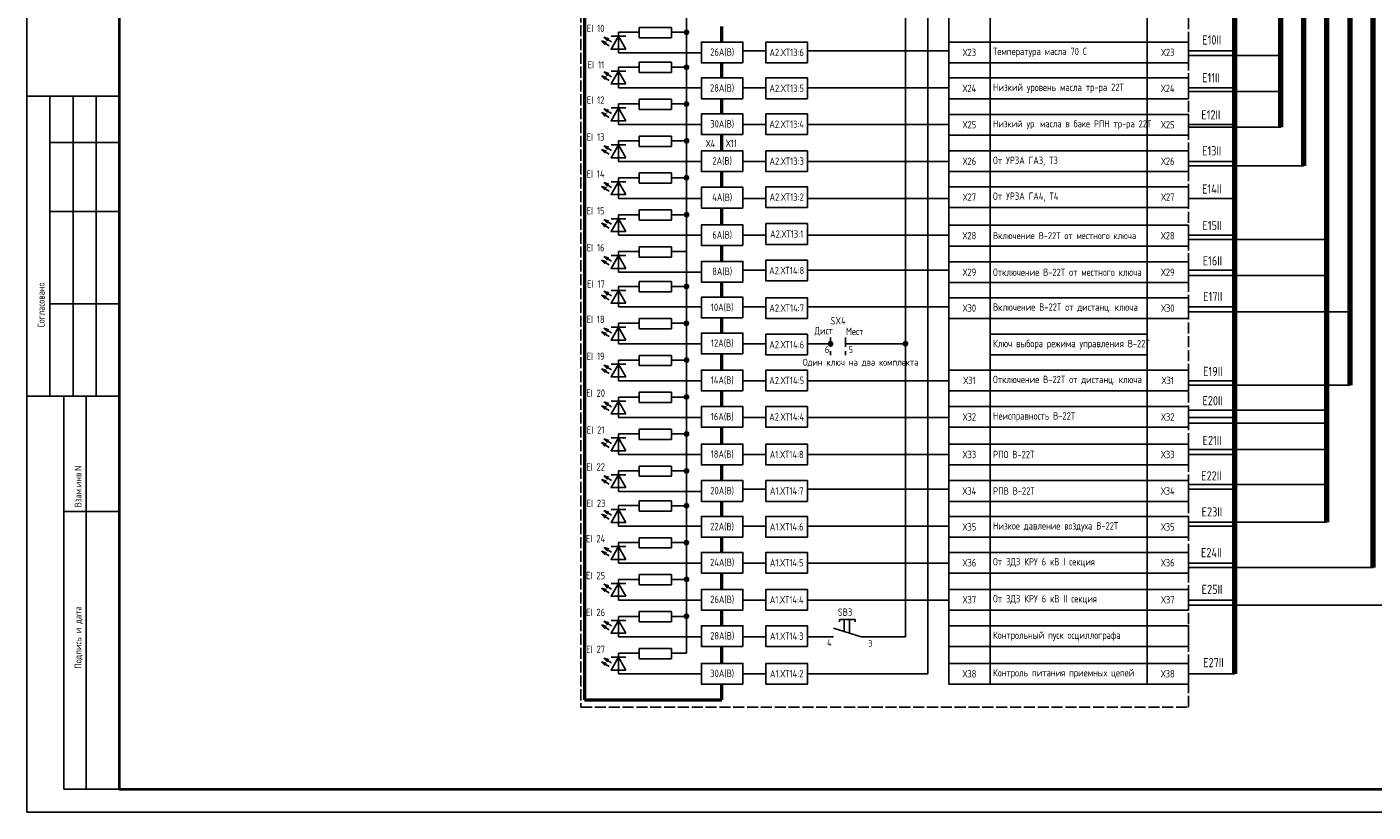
# Model space of a CAD drawing. Header units: millimetres. Extents: x 616 to 6196, y 2487 to 5711.
# Tile 24 of 46: x 2796 to 3087, y 5117 to 5287. Entities that reach past the tile are written whole.
import ezdxf

# ---------------------------------------------------------------- set-up
doc = ezdxf.new("R2010")
doc.units = ezdxf.units.MM
doc.linetypes.add('ACAD_ISO02W100', pattern=[15, 12, -3])
doc.linetypes.add('JIS_02_2.0', pattern=[3, 2, -1])
doc.styles.add('SIMPLEX', font='GOST.ttf', dxfattribs={"height": 5})

msp = doc.modelspace()

# ---------------------------------------------------------------- linework, layer by layer
at = {"lineweight": -2}
for p, q in [((2795.65, 5711.04), (2795.65, 5117.04)), ((2795.65, 5117.04), (3636.65, 5117.04))]:
    msp.add_line(p, q, dxfattribs=at)
at = {"lineweight": 40}
for p, q in [((2815.65, 5706.04), (2815.65, 5122.04)), ((2815.65, 5122.04), (3631.65, 5122.04))]:
    msp.add_line(p, q, dxfattribs=at)
at = {"color": 3, "lineweight": 80}
msp.add_line((3057.47, 5147.02), (3057.47, 5678.26), dxfattribs=at)
at = {"lineweight": 80}
for p, q in [((3067.47, 5265.53), (3067.47, 5625.02)), ((3072.47, 5257.15), (3072.47, 5479.29)), ((3077.47, 5179.88), (3077.47, 5394.96)), ((3082.47, 5209.61), (3082.47, 5360.23)), ((3087.47, 5170.09), (3087.47, 5330.29))]:
    msp.add_line(p, q, dxfattribs=at)
for p, q in [((2986.12, 5155.02), (2986.12, 5401.71)), ((2938.63, 5326.11), (2938.63, 5286.11)), ((2990.93, 5325.88), (2990.93, 5147.02)), ((2995.47, 5149.28), (2995.47, 5319.25)), ((3004.47, 5149.28), (3004.47, 5319.25)), ((3038.47, 5319.26), (3038.47, 5149.28)), ((2925.49, 5285.24), (2922.29, 5285.24)), ((2923.89, 5281.64), (2923.89, 5286.11)), ((2923.89, 5286.11), (2928.4, 5286.11)), ((2928.4, 5284.92), (2928.4, 5287.16)), ((2935.4, 5287.15), (2928.4, 5287.15)), ((2935.4, 5284.92), (2928.4, 5284.92)), ((2935.4, 5284.92), (2935.4, 5287.15)), ((2935.4, 5286.11), (2938.63, 5286.11)), ((2938.63, 5286.11), (2938.63, 5238.57)), ((2950.87, 5282.1), (2955.85, 5282.1)), ((2964.85, 5282.1), (2995.47, 5282.1)), ((2923.89, 5281.64), (2941.87, 5281.64)), ((2928.4, 5277.38), (2928.4, 5279.61)), ((2935.4, 5279.61), (2928.4, 5279.61)), ((2935.4, 5277.38), (2935.4, 5279.61)), ((3047.47, 5281.11), (3067.47, 5281.11)), ((2925.49, 5277.7), (2922.29, 5277.7)), ((2923.89, 5274.1), (2923.89, 5278.57)), ((2923.89, 5278.57), (2928.4, 5278.57)), ((2935.4, 5277.38), (2928.4, 5277.38)), ((2935.39, 5278.54), (2938.62, 5278.54)), ((2923.89, 5274.1), (2941.87, 5274.1)), ((2950.87, 5274.1), (2955.85, 5274.1)), ((2964.85, 5274.1), (2995.47, 5274.1)), ((3047.47, 5273.29), (3067.47, 5273.29)), ((2815.65, 5272.23), (2795.65, 5272.23)), ((2800.65, 5207.23), (2800.65, 5272.23)), ((2805.65, 5207.23), (2805.65, 5272.23)), ((2810.65, 5207.23), (2810.65, 5272.23)), ((2923.89, 5266.1), (2923.89, 5270.57)), ((2923.89, 5270.57), (2928.4, 5270.57)), ((2928.4, 5269.38), (2928.4, 5271.61)), ((2935.4, 5271.61), (2928.4, 5271.61)), ((2935.4, 5269.38), (2935.4, 5271.61)), ((2935.4, 5270.57), (2938.63, 5270.57)), ((2925.49, 5269.7), (2922.29, 5269.7)), ((2935.4, 5269.38), (2928.4, 5269.38)), ((2923.89, 5266.1), (2941.87, 5266.1)), ((2950.87, 5266.1), (2955.85, 5266.1)), ((2964.85, 5266.1), (2995.47, 5266.1)), ((3047.47, 5265.53), (3067.47, 5265.53)), ((2800.65, 5262.23), (2815.65, 5262.23)), ((2925.49, 5261.7), (2922.29, 5261.7)), ((2923.89, 5258.1), (2923.89, 5262.57)), ((2923.89, 5262.57), (2928.4, 5262.57)), ((2928.4, 5261.38), (2928.4, 5263.61)), ((2935.4, 5263.61), (2928.4, 5263.61)), ((2935.4, 5261.38), (2935.4, 5263.61)), ((2935.4, 5262.57), (2938.63, 5262.57)), ((2935.4, 5261.38), (2928.4, 5261.38)), ((2923.89, 5258.1), (2941.87, 5258.1)), ((2950.87, 5258.1), (2955.85, 5258.1)), ((2964.85, 5258.1), (2995.47, 5258.1)), ((3047.47, 5257.15), (3072.47, 5257.15)), ((2925.48, 5253.7), (2922.28, 5253.7)), ((2923.88, 5250.1), (2923.88, 5254.57)), ((2923.88, 5254.57), (2928.4, 5254.57)), ((2928.4, 5253.38), (2928.4, 5255.61)), ((2935.4, 5255.61), (2928.4, 5255.61)), ((2935.4, 5253.38), (2928.4, 5253.38)), ((2935.4, 5253.38), (2935.4, 5255.61)), ((2935.4, 5254.57), (2938.63, 5254.57)), ((2923.88, 5250.1), (2941.87, 5250.1)), ((2950.87, 5250.1), (2955.85, 5250.1)), ((2964.85, 5250.1), (2995.47, 5250.1)), ((2800.65, 5247.23), (2815.65, 5247.23)), ((2928.4, 5245.38), (2928.4, 5247.61)), ((2935.4, 5247.61), (2928.4, 5247.61)), ((2935.4, 5245.38), (2935.4, 5247.61)), ((2925.48, 5245.7), (2922.28, 5245.7)), ((2923.88, 5242.1), (2923.88, 5246.57)), ((2923.88, 5246.57), (2928.4, 5246.57)), ((2935.4, 5245.38), (2928.4, 5245.38)), ((2935.4, 5246.57), (2938.63, 5246.57)), ((2923.88, 5242.1), (2941.87, 5242.1)), ((2950.87, 5242.1), (2955.85, 5242.1)), ((2964.85, 5242.1), (2995.47, 5242.1)), ((3047.47, 5241.17), (3077.47, 5241.17)), ((2923.89, 5234.1), (2923.89, 5238.57)), ((2923.89, 5238.57), (2928.4, 5238.57)), ((2928.4, 5237.38), (2928.4, 5239.61)), ((2935.4, 5239.61), (2928.4, 5239.61)), ((2935.4, 5237.38), (2935.4, 5239.61)), ((2935.4, 5238.57), (2938.63, 5238.57)), ((2938.63, 5238.57), (2938.63, 5191.03)), ((2925.49, 5237.7), (2922.29, 5237.7)), ((2935.4, 5237.38), (2928.4, 5237.38)), ((2923.89, 5234.1), (2941.87, 5234.1)), ((2950.87, 5234.56), (2955.85, 5234.56)), ((2964.85, 5234.56), (2995.47, 5234.56)), ((3047.47, 5233.36), (3077.47, 5233.36)), ((2925.49, 5230.15), (2922.29, 5230.15)), ((2923.89, 5226.56), (2923.89, 5231.03)), ((2923.89, 5231.03), (2928.4, 5231.03)), ((2928.4, 5229.84), (2928.4, 5232.07)), ((2935.4, 5232.07), (2928.4, 5232.07)), ((2935.4, 5229.84), (2928.4, 5229.84)), ((2935.4, 5229.84), (2935.4, 5232.07)), ((2935.4, 5231.03), (2938.63, 5231.03)), ((2800.65, 5227.23), (2815.65, 5227.23)), ((2923.89, 5226.56), (2941.87, 5226.56)), ((2950.87, 5226.56), (2955.85, 5226.56)), ((2964.85, 5226.56), (2995.47, 5226.56)), ((2928.4, 5221.84), (2928.4, 5224.07)), ((2935.4, 5224.07), (2928.4, 5224.07)), ((2935.4, 5221.84), (2935.4, 5224.07)), ((3047.47, 5225.47), (3082.47, 5225.47)), ((2925.49, 5222.15), (2922.29, 5222.15)), ((2923.89, 5218.56), (2923.89, 5223.03)), ((2923.89, 5223.03), (2928.4, 5223.03)), ((2935.4, 5221.84), (2928.4, 5221.84)), ((2935.4, 5223.03), (2938.63, 5223.03)), ((2923.89, 5218.56), (2941.87, 5218.56)), ((2950.87, 5218.56), (2955.85, 5218.56)), ((2964.85, 5218.56), (2969.87, 5218.57)), ((2973.11, 5218.57), (2986.12, 5218.6)), ((2923.89, 5210.56), (2923.89, 5215.03)), ((2923.89, 5215.03), (2928.4, 5215.03)), ((2928.4, 5213.84), (2928.4, 5216.07)), ((2935.4, 5216.07), (2928.4, 5216.07)), ((2935.4, 5213.84), (2935.4, 5216.07)), ((2935.4, 5215.03), (2938.63, 5215.03)), ((2925.49, 5214.15), (2922.29, 5214.15)), ((2935.4, 5213.84), (2928.4, 5213.84)), ((2923.89, 5210.56), (2941.87, 5210.56)), ((2950.87, 5210.56), (2955.85, 5210.56)), ((2964.85, 5210.56), (2995.47, 5210.56)), ((3047.47, 5209.61), (3082.47, 5209.61)), ((2795.65, 5207.23), (2815.65, 5207.23)), ((2803.65, 5122.04), (2803.65, 5207.23)), ((2808.52, 5122.04), (2808.52, 5207.23)), ((2925.48, 5206.15), (2922.28, 5206.15)), ((2923.88, 5202.56), (2923.88, 5207.03)), ((2923.88, 5207.03), (2928.4, 5207.03)), ((2928.4, 5205.84), (2928.4, 5208.07)), ((2935.4, 5208.07), (2928.4, 5208.07)), ((2935.4, 5205.84), (2935.4, 5208.07)), ((2935.4, 5207.03), (2938.63, 5207.03)), ((2935.4, 5205.84), (2928.4, 5205.84)), ((3047.47, 5204.18), (3077.47, 5204.18)), ((2923.88, 5202.56), (2941.87, 5202.56)), ((2950.87, 5202.56), (2955.85, 5202.56)), ((2964.85, 5202.56), (2995.47, 5202.56)), ((3047.47, 5201.35), (3077.47, 5201.35)), ((2925.48, 5198.15), (2922.28, 5198.15)), ((2923.88, 5194.56), (2923.88, 5199.03)), ((2923.88, 5199.03), (2928.4, 5199.03)), ((2928.4, 5197.84), (2928.4, 5200.07)), ((2935.4, 5200.07), (2928.4, 5200.07)), ((2935.4, 5197.84), (2928.4, 5197.84)), ((2935.4, 5197.84), (2935.4, 5200.07)), ((2935.4, 5199.03), (2938.63, 5199.03)), ((2923.88, 5194.56), (2941.87, 5194.56)), ((2950.87, 5194.56), (2955.85, 5194.56)), ((2964.85, 5194.56), (2995.47, 5194.56)), ((3047.47, 5195.63), (3077.47, 5195.63)), ((2928.4, 5189.84), (2928.4, 5192.07)), ((2935.4, 5192.07), (2928.4, 5192.07)), ((2935.4, 5189.84), (2935.4, 5192.07)), ((2925.49, 5190.15), (2922.29, 5190.15)), ((2923.89, 5186.56), (2923.89, 5191.03)), ((2923.89, 5191.03), (2928.4, 5191.03)), ((2935.4, 5189.84), (2928.4, 5189.84)), ((2935.4, 5191.03), (2938.63, 5191.03)), ((2938.63, 5191.03), (2938.63, 5151.48)), ((2923.89, 5186.56), (2941.87, 5186.56)), ((2950.87, 5187.02), (2955.85, 5187.02)), ((2964.85, 5187.02), (2995.47, 5187.02)), ((3047.47, 5188.05), (3077.47, 5188.05)), ((2923.89, 5179.02), (2923.89, 5183.49)), ((2923.89, 5183.49), (2928.4, 5183.49)), ((2928.4, 5182.3), (2928.4, 5184.53)), ((2935.4, 5184.53), (2928.4, 5184.53)), ((2935.39, 5183.46), (2938.62, 5183.46)), ((2935.4, 5182.3), (2935.4, 5184.53)), ((2803.65, 5182.23), (2815.65, 5182.23)), ((2925.49, 5182.61), (2922.29, 5182.61)), ((2935.4, 5182.3), (2928.4, 5182.3)), ((3047.47, 5179.88), (3077.47, 5179.88)), ((2923.89, 5179.02), (2941.87, 5179.02)), ((2950.87, 5179.02), (2955.85, 5179.02)), ((2964.85, 5179.02), (2995.47, 5179.02)), ((2925.49, 5174.61), (2922.29, 5174.61)), ((2923.89, 5171.02), (2923.89, 5175.49)), ((2923.89, 5175.49), (2928.4, 5175.49)), ((2928.4, 5174.3), (2928.4, 5176.53)), ((2935.4, 5176.53), (2928.4, 5176.53)), ((2935.4, 5174.3), (2928.4, 5174.3)), ((2935.4, 5174.3), (2935.4, 5176.53)), ((2935.4, 5175.49), (2938.63, 5175.49)), ((2923.89, 5171.02), (2941.87, 5171.02)), ((2950.87, 5171.02), (2955.85, 5171.02)), ((2964.85, 5171.02), (2995.47, 5171.02)), ((2928.4, 5166.3), (2928.4, 5168.53)), ((2935.4, 5168.53), (2928.4, 5168.53)), ((2935.4, 5166.3), (2935.4, 5168.53)), ((3047.47, 5170.09), (3087.47, 5170.09)), ((2925.49, 5166.61), (2922.29, 5166.61)), ((2923.89, 5163.02), (2923.89, 5167.49)), ((2923.89, 5167.49), (2928.4, 5167.49)), ((2935.4, 5166.3), (2928.4, 5166.3)), ((2935.4, 5167.49), (2938.63, 5167.49)), ((2923.89, 5163.02), (2941.87, 5163.02)), ((2950.87, 5163.02), (2955.85, 5163.02)), ((2964.85, 5163.02), (2995.47, 5163.02)), ((2923.88, 5155.02), (2923.88, 5159.48)), ((2923.88, 5159.48), (2928.4, 5159.48)), ((2928.4, 5158.3), (2928.4, 5160.53)), ((2935.4, 5160.53), (2928.4, 5160.53)), ((2935.4, 5158.3), (2935.4, 5160.53)), ((2935.4, 5159.48), (2938.63, 5159.48)), ((3092.47, 5161.91), (3047.47, 5161.91)), ((2925.48, 5158.61), (2922.28, 5158.61)), ((2935.4, 5158.3), (2928.4, 5158.3)), ((2976.48, 5155.02), (2970.48, 5156.93)), ((2975.17, 5158.81), (2971.77, 5158.81)), ((2971.77, 5158.81), (2971.77, 5158.32)), ((2972.79, 5156.19), (2972.79, 5158.81)), ((2973.98, 5155.81), (2973.98, 5158.81)), ((2975.17, 5158.81), (2975.17, 5158.32)), ((2923.88, 5155.02), (2941.87, 5155.02)), ((2950.87, 5155.02), (2955.85, 5155.02)), ((2964.85, 5155.02), (2970.48, 5155.02)), ((2976.48, 5155.02), (2986.12, 5155.02)), ((2925.48, 5150.61), (2922.28, 5150.61)), ((2923.88, 5147.02), (2923.88, 5151.48)), ((2923.88, 5151.48), (2928.4, 5151.48)), ((2928.4, 5150.3), (2928.4, 5152.53)), ((2935.4, 5152.53), (2928.4, 5152.53)), ((2935.4, 5150.3), (2935.4, 5152.53)), ((2935.4, 5151.48), (2938.63, 5151.48)), ((2935.4, 5150.3), (2928.4, 5150.3)), ((2923.88, 5147.02), (2941.87, 5147.02)), ((2950.87, 5147.02), (2955.85, 5147.02)), ((2964.85, 5147.02), (2990.93, 5147.02)), ((2803.65, 5122.04), (2815.65, 5122.04))]:
    msp.add_line(p, q)
at = {"lineweight": 50}
for p, q in [((2916.52, 5337.75), (2916.52, 5141.37)), ((2946.29, 5283.99), (2946.29, 5287.4)), ((2946.29, 5276.21), (2946.29, 5279.49)), ((2946.29, 5268.43), (2946.29, 5271.71)), ((2946.29, 5260.41), (2946.29, 5263.93)), ((2946.29, 5252.51), (2946.29, 5255.91)), ((2946.29, 5244.36), (2946.29, 5248.01)), ((2946.29, 5236.45), (2946.29, 5239.86)), ((2946.29, 5228.67), (2946.29, 5231.95)), ((2946.29, 5220.89), (2946.29, 5224.17)), ((2946.29, 5212.87), (2946.29, 5216.39)), ((2946.29, 5204.97), (2946.29, 5208.37)), ((2946.29, 5196.82), (2946.29, 5200.47)), ((2946.29, 5188.91), (2946.29, 5192.32)), ((2946.29, 5181.13), (2946.29, 5184.41)), ((2946.29, 5173.35), (2946.29, 5176.63)), ((2946.29, 5165.33), (2946.29, 5168.85)), ((2946.29, 5157.43), (2946.29, 5160.83)), ((2946.29, 5149.28), (2946.29, 5152.93)), ((2946.29, 5141.37), (2946.29, 5144.78)), ((2916.52, 5141.37), (2946.29, 5141.37))]:
    msp.add_line(p, q, dxfattribs=at)
at = {"linetype": 'Continuous'}
for p, q in [((2922.36, 5284.02), (2920.74, 5285.05)), ((2920.74, 5285.05), (2921.49, 5284.24)), ((2920.74, 5285.05), (2921.8, 5284.71)), ((2921.84, 5283.2), (2920.22, 5284.24)), ((2920.22, 5284.24), (2920.97, 5283.42)), ((2920.22, 5284.24), (2921.28, 5283.9)), ((2921.84, 5275.66), (2920.22, 5276.7)), ((2920.22, 5276.7), (2920.97, 5275.88)), ((2920.22, 5276.7), (2921.28, 5276.36)), ((2922.36, 5276.48), (2920.74, 5277.51)), ((2920.74, 5277.51), (2921.49, 5276.7)), ((2920.74, 5277.51), (2921.8, 5277.17)), ((2921.84, 5267.66), (2920.22, 5268.7)), ((2920.22, 5268.7), (2920.97, 5267.88)), ((2920.22, 5268.7), (2921.28, 5268.36)), ((2922.36, 5268.48), (2920.74, 5269.51)), ((2920.74, 5269.51), (2921.49, 5268.7)), ((2920.74, 5269.51), (2921.8, 5269.17)), ((2922.36, 5260.48), (2920.74, 5261.51)), ((2920.74, 5261.51), (2921.49, 5260.7)), ((2920.74, 5261.51), (2921.8, 5261.17)), ((2921.84, 5259.66), (2920.22, 5260.7)), ((2920.22, 5260.7), (2920.97, 5259.88)), ((2920.22, 5260.7), (2921.28, 5260.36)), ((2922.36, 5252.48), (2920.74, 5253.51)), ((2920.74, 5253.51), (2921.49, 5252.7)), ((2920.74, 5253.51), (2921.79, 5253.17)), ((2921.84, 5251.66), (2920.22, 5252.7)), ((2920.22, 5252.7), (2920.97, 5251.88)), ((2920.22, 5252.7), (2921.28, 5252.36)), ((2921.84, 5243.66), (2920.22, 5244.7)), ((2920.22, 5244.7), (2920.97, 5243.88)), ((2920.22, 5244.7), (2921.28, 5244.36)), ((2922.36, 5244.48), (2920.74, 5245.51)), ((2920.74, 5245.51), (2921.49, 5244.7)), ((2920.74, 5245.51), (2921.79, 5245.17)), ((2921.84, 5235.66), (2920.22, 5236.69)), ((2920.22, 5236.69), (2920.97, 5235.88)), ((2920.22, 5236.69), (2921.28, 5236.35)), ((2922.36, 5236.48), (2920.74, 5237.51)), ((2920.74, 5237.51), (2921.49, 5236.69)), ((2920.74, 5237.51), (2921.79, 5237.17)), ((2922.36, 5228.94), (2920.74, 5229.97)), ((2920.74, 5229.97), (2921.49, 5229.15)), ((2920.74, 5229.97), (2921.8, 5229.63)), ((2921.84, 5228.12), (2920.22, 5229.15)), ((2920.22, 5229.15), (2920.97, 5228.34)), ((2920.22, 5229.15), (2921.28, 5228.81)), ((2921.84, 5220.12), (2920.22, 5221.15)), ((2920.22, 5221.15), (2920.97, 5220.34)), ((2920.22, 5221.15), (2921.28, 5220.81)), ((2922.36, 5220.94), (2920.74, 5221.97)), ((2920.74, 5221.97), (2921.49, 5221.15)), ((2920.74, 5221.97), (2921.8, 5221.63)), ((2921.84, 5212.12), (2920.22, 5213.15)), ((2920.22, 5213.15), (2920.97, 5212.34)), ((2920.22, 5213.15), (2921.28, 5212.81)), ((2922.36, 5212.94), (2920.74, 5213.97)), ((2920.74, 5213.97), (2921.49, 5213.15)), ((2920.74, 5213.97), (2921.8, 5213.63)), ((2921.84, 5204.12), (2920.22, 5205.15)), ((2920.22, 5205.15), (2920.97, 5204.34)), ((2920.22, 5205.15), (2921.28, 5204.81)), ((2922.36, 5204.94), (2920.74, 5205.97)), ((2920.74, 5205.97), (2921.49, 5205.15)), ((2920.74, 5205.97), (2921.79, 5205.63)), ((2922.36, 5196.94), (2920.74, 5197.97)), ((2920.74, 5197.97), (2921.49, 5197.15)), ((2920.74, 5197.97), (2921.79, 5197.63)), ((2921.84, 5196.12), (2920.22, 5197.15)), ((2920.22, 5197.15), (2920.97, 5196.34)), ((2920.22, 5197.15), (2921.28, 5196.81)), ((2921.84, 5188.12), (2920.22, 5189.15)), ((2920.22, 5189.15), (2920.97, 5188.34)), ((2920.22, 5189.15), (2921.28, 5188.81)), ((2922.36, 5188.94), (2920.74, 5189.97)), ((2920.74, 5189.97), (2921.49, 5189.15)), ((2920.74, 5189.97), (2921.79, 5189.63)), ((2921.84, 5180.58), (2920.22, 5181.61)), ((2920.22, 5181.61), (2920.97, 5180.8)), ((2920.22, 5181.61), (2921.28, 5181.27)), ((2922.36, 5181.4), (2920.74, 5182.43)), ((2920.74, 5182.43), (2921.49, 5181.61)), ((2920.74, 5182.43), (2921.79, 5182.09)), ((2922.36, 5173.4), (2920.74, 5174.43)), ((2920.74, 5174.43), (2921.49, 5173.61)), ((2920.74, 5174.43), (2921.79, 5174.09)), ((2921.84, 5172.58), (2920.22, 5173.61)), ((2920.22, 5173.61), (2920.97, 5172.8)), ((2920.22, 5173.61), (2921.28, 5173.27)), ((2921.84, 5164.58), (2920.22, 5165.61)), ((2920.22, 5165.61), (2920.97, 5164.8)), ((2920.22, 5165.61), (2921.28, 5165.27)), ((2922.36, 5165.4), (2920.74, 5166.43)), ((2920.74, 5166.43), (2921.49, 5165.61)), ((2920.74, 5166.43), (2921.79, 5166.09)), ((2921.84, 5156.58), (2920.22, 5157.61)), ((2920.22, 5157.61), (2920.97, 5156.8)), ((2920.22, 5157.61), (2921.28, 5157.27)), ((2922.36, 5157.4), (2920.74, 5158.43)), ((2920.74, 5158.43), (2921.49, 5157.61)), ((2920.74, 5158.43), (2921.79, 5158.09)), ((2921.84, 5148.58), (2920.22, 5149.61)), ((2920.22, 5149.61), (2920.97, 5148.8)), ((2920.22, 5149.61), (2921.28, 5149.27)), ((2922.36, 5149.4), (2920.74, 5150.43)), ((2920.74, 5150.43), (2921.49, 5149.61)), ((2920.74, 5150.43), (2921.79, 5150.09))]:
    msp.add_line(p, q, dxfattribs=at)
at = {"color": 3}
for p, q in [((3047.47, 5282.1), (3057.47, 5282.1)), ((3047.47, 5274.1), (3057.47, 5274.1)), ((3047.47, 5266.1), (3057.47, 5266.1)), ((3047.47, 5258.1), (3057.47, 5258.1)), ((3047.47, 5250.1), (3057.47, 5250.1)), ((3047.47, 5242.1), (3057.47, 5242.1)), ((3047.47, 5234.56), (3057.47, 5234.56)), ((3047.47, 5226.56), (3057.47, 5226.56)), ((3047.47, 5210.56), (3057.47, 5210.56)), ((3047.47, 5202.56), (3057.47, 5202.56)), ((3047.47, 5194.56), (3057.47, 5194.56)), ((3047.47, 5187.02), (3057.47, 5187.02)), ((3047.47, 5179.02), (3057.47, 5179.02)), ((3047.47, 5171.02), (3057.47, 5171.02)), ((3047.47, 5163.02), (3057.47, 5163.02)), ((3047.47, 5147.02), (3057.47, 5147.02))]:
    msp.add_line(p, q, dxfattribs=at)
at = {"linetype": 'JIS_02_2.0'}
for p, q in [((2969.83, 5219.94), (2969.83, 5216.1)), ((2973.11, 5219.94), (2973.11, 5216.1))]:
    msp.add_line(p, q, dxfattribs=at)
at = {"color": 32, "linetype": 'ACAD_ISO02W100', "ltscale": 0.2, "true_color": 0xcd6928}
msp.add_lwpolyline([(3047.47, 5408.25), (3047.47, 5410.67), (2915.76, 5410.67), (2915.76, 5139.82), (3047.47, 5139.82), (3047.47, 5408.25)], dxfattribs=at)
for points in [[(2925.49, 5282.46), (2922.29, 5282.46), (2923.89, 5285.24)], [(2950.87, 5279.49), (2941.87, 5279.49), (2941.87, 5283.99), (2950.87, 5283.99)], [(2964.85, 5279.49), (2955.85, 5279.49), (2955.85, 5283.99), (2964.85, 5283.99)], [(3004.47, 5279.49), (2995.47, 5279.49), (2995.47, 5283.99), (3004.47, 5283.99)], [(3038.47, 5279.49), (3004.47, 5279.49), (3004.47, 5283.99), (3038.47, 5283.99)], [(3047.47, 5279.49), (3038.47, 5279.49), (3038.47, 5283.99), (3047.47, 5283.99)], [(2925.49, 5274.92), (2922.29, 5274.92), (2923.89, 5277.7)], [(2950.87, 5271.71), (2941.87, 5271.71), (2941.87, 5276.21), (2950.87, 5276.21)], [(2964.85, 5271.71), (2955.85, 5271.71), (2955.85, 5276.21), (2964.85, 5276.21)], [(3004.47, 5271.71), (2995.47, 5271.71), (2995.47, 5276.21), (3004.47, 5276.21)], [(3038.47, 5271.72), (3004.47, 5271.72), (3004.47, 5276.22), (3038.47, 5276.22)], [(3047.47, 5271.71), (3038.47, 5271.71), (3038.47, 5276.21), (3047.47, 5276.21)], [(2925.49, 5266.92), (2922.29, 5266.92), (2923.89, 5269.7)], [(2950.87, 5263.93), (2941.87, 5263.93), (2941.87, 5268.43), (2950.87, 5268.43)], [(2964.85, 5263.93), (2955.85, 5263.93), (2955.85, 5268.43), (2964.85, 5268.43)], [(3004.47, 5263.82), (2995.47, 5263.82), (2995.47, 5268.32), (3004.47, 5268.32)], [(3038.47, 5263.82), (3004.47, 5263.82), (3004.47, 5268.32), (3038.47, 5268.32)], [(3047.47, 5263.82), (3038.47, 5263.82), (3038.47, 5268.32), (3047.47, 5268.32)], [(2925.49, 5258.92), (2922.29, 5258.92), (2923.89, 5261.7)], [(2950.87, 5255.91), (2941.87, 5255.91), (2941.87, 5260.41), (2950.87, 5260.41)], [(2964.85, 5255.91), (2955.85, 5255.91), (2955.85, 5260.41), (2964.85, 5260.41)], [(3004.47, 5255.91), (2995.47, 5255.91), (2995.47, 5260.41), (3004.47, 5260.41)], [(3038.47, 5255.91), (3004.47, 5255.91), (3004.47, 5260.41), (3038.47, 5260.41)], [(3047.47, 5255.91), (3038.47, 5255.91), (3038.47, 5260.41), (3047.47, 5260.41)], [(2925.48, 5250.92), (2922.28, 5250.92), (2923.88, 5253.7)], [(2950.87, 5248.01), (2941.87, 5248.01), (2941.87, 5252.51), (2950.87, 5252.51)], [(2964.85, 5248.13), (2955.85, 5248.13), (2955.85, 5252.63), (2964.85, 5252.63)], [(3004.47, 5248.13), (2995.47, 5248.13), (2995.47, 5252.63), (3004.47, 5252.63)], [(3038.47, 5248.14), (3004.47, 5248.14), (3004.47, 5252.64), (3038.47, 5252.64)], [(3047.47, 5248.13), (3038.47, 5248.13), (3038.47, 5252.63), (3047.47, 5252.63)], [(2925.48, 5242.92), (2922.28, 5242.92), (2923.88, 5245.7)], [(2950.87, 5239.86), (2941.87, 5239.86), (2941.87, 5244.36), (2950.87, 5244.36)], [(2964.85, 5240.12), (2955.85, 5240.12), (2955.85, 5244.62), (2964.85, 5244.62)], [(3004.47, 5239.76), (2995.47, 5239.76), (2995.47, 5244.26), (3004.47, 5244.26)], [(3038.47, 5239.76), (3004.47, 5239.76), (3004.47, 5244.26), (3038.47, 5244.26)], [(3047.47, 5239.76), (3038.47, 5239.76), (3038.47, 5244.26), (3047.47, 5244.26)], [(2925.49, 5234.92), (2922.29, 5234.92), (2923.89, 5237.7)], [(2950.87, 5231.95), (2941.87, 5231.95), (2941.87, 5236.45), (2950.87, 5236.45)], [(2964.85, 5232.21), (2955.85, 5232.21), (2955.85, 5236.71), (2964.85, 5236.71)], [(3004.47, 5231.84), (2995.47, 5231.84), (2995.47, 5236.34), (3004.47, 5236.34)], [(3038.47, 5231.84), (3004.47, 5231.84), (3004.47, 5236.34), (3038.47, 5236.34)], [(3047.47, 5231.84), (3038.47, 5231.84), (3038.47, 5236.34), (3047.47, 5236.34)], [(2925.49, 5227.38), (2922.29, 5227.38), (2923.89, 5230.15)], [(2950.85, 5224.17), (2941.85, 5224.17), (2941.85, 5228.67), (2950.85, 5228.67)], [(2964.85, 5224.06), (2955.85, 5224.06), (2955.85, 5228.56), (2964.85, 5228.56)], [(3004.47, 5224.06), (2995.47, 5224.06), (2995.47, 5228.56), (3004.47, 5228.56)], [(3038.47, 5224.07), (3004.47, 5224.07), (3004.47, 5228.57), (3038.47, 5228.57)], [(3047.47, 5224.06), (3038.47, 5224.06), (3038.47, 5228.56), (3047.47, 5228.56)], [(2925.49, 5219.38), (2922.29, 5219.38), (2923.89, 5222.15)], [(2950.87, 5216.39), (2941.87, 5216.39), (2941.87, 5220.89), (2950.87, 5220.89)], [(2964.85, 5216.15), (2955.85, 5216.15), (2955.85, 5220.65), (2964.85, 5220.65)], [(3038.47, 5216.16), (3004.47, 5216.16), (3004.47, 5220.66), (3038.47, 5220.66)], [(2925.49, 5211.38), (2922.29, 5211.38), (2923.89, 5214.15)], [(2950.87, 5208.37), (2941.87, 5208.37), (2941.87, 5212.87), (2950.87, 5212.87)], [(2964.85, 5208.37), (2955.85, 5208.37), (2955.85, 5212.87), (2964.85, 5212.87)], [(3004.47, 5208.37), (2995.47, 5208.37), (2995.47, 5212.87), (3004.47, 5212.87)], [(3038.47, 5208.37), (3004.47, 5208.37), (3004.47, 5212.87), (3038.47, 5212.87)], [(3047.47, 5208.37), (3038.47, 5208.37), (3038.47, 5212.87), (3047.47, 5212.87)], [(2925.48, 5203.38), (2922.28, 5203.38), (2923.88, 5206.15)], [(2950.87, 5200.47), (2941.87, 5200.47), (2941.87, 5204.97), (2950.87, 5204.97)], [(2964.85, 5200.47), (2955.85, 5200.47), (2955.85, 5204.97), (2964.85, 5204.97)], [(3004.47, 5200.47), (2995.47, 5200.47), (2995.47, 5204.97), (3004.47, 5204.97)], [(3038.47, 5200.47), (3004.47, 5200.47), (3004.47, 5204.97), (3038.47, 5204.97)], [(3047.47, 5200.47), (3038.47, 5200.47), (3038.47, 5204.97), (3047.47, 5204.97)], [(2925.48, 5195.38), (2922.28, 5195.38), (2923.88, 5198.15)], [(2950.87, 5192.32), (2941.87, 5192.32), (2941.87, 5196.82), (2950.87, 5196.82)], [(2964.85, 5192.32), (2955.85, 5192.32), (2955.85, 5196.82), (2964.85, 5196.82)], [(3004.47, 5192.32), (2995.47, 5192.32), (2995.47, 5196.82), (3004.47, 5196.82)], [(3038.47, 5192.32), (3004.47, 5192.32), (3004.47, 5196.82), (3038.47, 5196.82)], [(3047.47, 5192.32), (3038.47, 5192.32), (3038.47, 5196.82), (3047.47, 5196.82)], [(2925.49, 5187.38), (2922.29, 5187.38), (2923.89, 5190.15)], [(2950.87, 5184.41), (2941.87, 5184.41), (2941.87, 5188.91), (2950.87, 5188.91)], [(2964.85, 5184.41), (2955.85, 5184.41), (2955.85, 5188.91), (2964.85, 5188.91)], [(3004.47, 5184.41), (2995.47, 5184.41), (2995.47, 5188.91), (3004.47, 5188.91)], [(3038.47, 5184.41), (3004.47, 5184.41), (3004.47, 5188.91), (3038.47, 5188.91)], [(3047.47, 5184.41), (3038.47, 5184.41), (3038.47, 5188.91), (3047.47, 5188.91)], [(2925.49, 5179.84), (2922.29, 5179.84), (2923.89, 5182.61)], [(2950.87, 5176.63), (2941.87, 5176.63), (2941.87, 5181.13), (2950.87, 5181.13)], [(2964.85, 5176.63), (2955.85, 5176.63), (2955.85, 5181.13), (2964.85, 5181.13)], [(3004.47, 5176.63), (2995.47, 5176.63), (2995.47, 5181.13), (3004.47, 5181.13)], [(3038.47, 5176.63), (3004.47, 5176.63), (3004.47, 5181.13), (3038.47, 5181.13)], [(3047.47, 5176.63), (3038.47, 5176.63), (3038.47, 5181.13), (3047.47, 5181.13)], [(2925.49, 5171.84), (2922.29, 5171.84), (2923.89, 5174.61)], [(2950.87, 5168.85), (2941.87, 5168.85), (2941.87, 5173.35), (2950.87, 5173.35)], [(2964.85, 5168.85), (2955.85, 5168.85), (2955.85, 5173.35), (2964.85, 5173.35)], [(3004.47, 5168.85), (2995.47, 5168.85), (2995.47, 5173.35), (3004.47, 5173.35)], [(3038.47, 5168.85), (3004.47, 5168.85), (3004.47, 5173.35), (3038.47, 5173.35)], [(3047.47, 5168.85), (3038.47, 5168.85), (3038.47, 5173.35), (3047.47, 5173.35)], [(2925.49, 5163.84), (2922.29, 5163.84), (2923.89, 5166.61)], [(2950.87, 5160.83), (2941.87, 5160.83), (2941.87, 5165.33), (2950.87, 5165.33)], [(2964.85, 5160.83), (2955.85, 5160.83), (2955.85, 5165.33), (2964.85, 5165.33)], [(3004.47, 5160.83), (2995.47, 5160.83), (2995.47, 5165.33), (3004.47, 5165.33)], [(3038.47, 5160.83), (3004.47, 5160.83), (3004.47, 5165.33), (3038.47, 5165.33)], [(3047.47, 5160.83), (3038.47, 5160.83), (3038.47, 5165.33), (3047.47, 5165.33)], [(2925.48, 5155.84), (2922.28, 5155.84), (2923.88, 5158.61)], [(2950.87, 5152.93), (2941.87, 5152.93), (2941.87, 5157.43), (2950.87, 5157.43)], [(2964.85, 5152.93), (2955.85, 5152.93), (2955.85, 5157.43), (2964.85, 5157.43)], [(3004.47, 5152.93), (2995.47, 5152.93), (2995.47, 5157.43), (3004.47, 5157.43)], [(3038.47, 5152.93), (3004.47, 5152.93), (3004.47, 5157.43), (3038.47, 5157.43)], [(3047.47, 5152.93), (3038.47, 5152.93), (3038.47, 5157.43), (3047.47, 5157.43)], [(2925.48, 5147.84), (2922.28, 5147.84), (2923.88, 5150.61)], [(2950.87, 5144.78), (2941.87, 5144.78), (2941.87, 5149.28), (2950.87, 5149.28)], [(2964.85, 5144.78), (2955.85, 5144.78), (2955.85, 5149.28), (2964.85, 5149.28)], [(3004.47, 5144.78), (2995.47, 5144.78), (2995.47, 5149.28), (3004.47, 5149.28)], [(3004.47, 5144.78), (2995.47, 5144.78), (2995.47, 5149.28), (3004.47, 5149.28)], [(3004.47, 5144.78), (2995.47, 5144.78), (2995.47, 5149.28), (3004.47, 5149.28)], [(3038.47, 5144.78), (3004.47, 5144.78), (3004.47, 5149.28), (3038.47, 5149.28)], [(3047.47, 5144.78), (3038.47, 5144.78), (3038.47, 5149.28), (3047.47, 5149.28)], [(3047.47, 5144.78), (3038.47, 5144.78), (3038.47, 5149.28), (3047.47, 5149.28)], [(3047.47, 5144.78), (3038.47, 5144.78), (3038.47, 5149.28), (3047.47, 5149.28)]]:
    msp.add_lwpolyline(points, close=True)
at = {"const_width": 0.5}
for points in [[(2939.01, 5286.1, -1), (2938.26, 5286.1, -1)], [(2939, 5278.54, -1), (2938.25, 5278.54, -1)], [(2938.98, 5270.55, -1), (2938.23, 5270.55, -1)], [(2939.02, 5262.57, -1), (2938.27, 5262.57, -1)], [(2938.99, 5254.58, -1), (2938.24, 5254.58, -1)], [(2939.03, 5246.57, -1), (2938.28, 5246.57, -1)], [(2939, 5231, -1), (2938.25, 5231, -1)], [(2938.98, 5223.01, -1), (2938.23, 5223.01, -1)], [(2970.24, 5218.57, -1), (2969.49, 5218.57, -1)], [(2986.47, 5218.59, -1), (2985.72, 5218.59, -1)], [(2939.02, 5215.03, -1), (2938.27, 5215.03, -1)], [(2938.99, 5207.04, -1), (2938.24, 5207.04, -1)], [(2939.03, 5199.02, -1), (2938.28, 5199.02, -1)], [(2939.01, 5191.02, -1), (2938.26, 5191.02, -1)], [(2939, 5183.46, -1), (2938.25, 5183.46, -1)], [(2938.98, 5175.47, -1), (2938.23, 5175.47, -1)], [(2939.02, 5167.49, -1), (2938.27, 5167.49, -1)], [(2938.99, 5159.5, -1), (2938.24, 5159.5, -1)]]:
    msp.add_lwpolyline(points, format="xyb", close=True, dxfattribs=at)

# ---------------------------------------------------------------- texts
at = {"linetype": 'Continuous', "style": 'SIMPLEX'}
for s, p in [('Согласовано', (2799.48, 5222.11)), ('Взам.инв.N', (2807.48, 5183.11)), ('Подпись и дата', (2807.48, 5148.11))]:
    msp.add_text(s, height=1.5, rotation=90, dxfattribs=at).set_placement(p)
at = {"style": 'SIMPLEX'}
for s, insert, char_height, width, attachment_point in [('EI 10', (2918.93, 5286.95), 1.6, 9, 5), ('Е10II', (3052.49, 5284.45), 2, 9.9991, 5), ('26А(В)', (2946.37, 5281.74), 1.6, 9, 5), ('А2.ХТ13:6', (2960.35, 5281.74), 1.6, 9, 5), ('Х23', (2999.97, 5281.74), 1.6, 9, 5), ('\\pxql;Температура масла 70 С', (3021.39, 5281.74), 1.6, 32.6022, 5), ('Х23', (3042.97, 5281.74), 1.6, 9, 5), ('EI 11', (2919.01, 5279.06), 1.6, 9, 5), ('\\pxql;Низкий уровень масла тр-ра 22Т', (3021.39, 5273.97), 1.6, 32.6014, 5), ('Е11II', (3052.33, 5276.26), 2, 9.9991, 5), ('28А(В)', (2946.35, 5273.96), 1.6, 9, 5), ('А2.ХТ13:5', (2960.35, 5273.96), 1.6, 9, 5), ('Х24', (2999.97, 5273.96), 1.6, 9, 5), ('Х24', (3042.97, 5273.96), 1.6, 9, 5), ('EI 12', (2918.93, 5271.41), 1.6, 9, 5), ('30А(В)', (2946.37, 5266.18), 1.6, 9, 5), ('\\pxql;Низкий ур. масла в баке РПН тр-ра 22Т', (3021.39, 5266.07), 1.5, 32.6019, 5), ('Е12II', (3052.29, 5268.21), 2, 9.9991, 5), ('EI 13', (2918.93, 5263.41), 1.6, 9, 5), ('А2.ХТ13:4', (2960.35, 5266.18), 1.6, 9, 5), ('Х25', (2999.97, 5266.07), 1.6, 9, 5), ('Х25', (3042.97, 5266.07), 1.6, 9, 5), ('Е13II', (3052.48, 5260.42), 2, 9.9991, 5), ('2А(В)', (2946.37, 5258.16), 1.6, 9, 5), ('А2.ХТ13:3', (2960.35, 5258.16), 1.6, 9, 5), ('Х26', (2999.97, 5258.16), 1.6, 9, 5), ('\\pxql;От УРЗА ГА3, Т3', (3021.39, 5258.16), 1.6, 32.6022, 5), ('Х26', (3042.97, 5258.16), 1.6, 9, 5), ('EI 14', (2918.93, 5255.41), 1.6, 9, 5), ('Е14II', (3052.51, 5252.15), 2, 9.9991, 5), ('4А(В)', (2946.37, 5250.26), 1.6, 9, 5), ('А2.ХТ13:2', (2960.35, 5250.38), 1.6, 9, 5), ('Х27', (2999.97, 5250.38), 1.6, 9, 5), ('\\pxql;От УРЗА ГА4, Т4', (3021.39, 5250.39), 1.6, 32.6014, 5), ('Х27', (3042.97, 5250.38), 1.6, 9, 5), ('EI 15', (2918.93, 5247.41), 1.6, 9, 5), ('\\pxql;Включение В-22Т от местного ключа', (3021.39, 5242.01), 1.5, 32.6019, 5), ('Е15II', (3052.57, 5244.23), 2, 9.9991, 5), ('6А(В)', (2946.37, 5242.11), 1.6, 9, 5), ('А2.ХТ13:1', (2960.35, 5242.37), 1.6, 9, 5), ('Х28', (2999.97, 5242.01), 1.6, 9, 5), ('Х28', (3042.97, 5242.01), 1.6, 9, 5), ('EI 16', (2918.93, 5239.41), 1.6, 9, 5), ('8А(В)', (2946.37, 5234.2), 1.6, 9, 5), ('А2.ХТ14:8', (2960.35, 5234.46), 1.6, 9, 5), ('\\pxql;Отключение В-22Т от местного ключа', (3021.39, 5234.09), 1.6, 32.6022, 5), ('Е16II', (3052.63, 5236.57), 2, 9.9991, 5), ('EI 17', (2919.01, 5231.52), 1.6, 9, 5), ('Х29', (2999.97, 5234.09), 1.6, 9, 5), ('Х29', (3042.97, 5234.09), 1.6, 9, 5), ('Е17II', (3052.71, 5228.83), 2, 9.9991, 5), ('10А(В)', (2946.35, 5226.42), 1.6, 9, 5), ('А2.ХТ14:7', (2960.35, 5226.31), 1.6, 9, 5), ('Х30', (2999.97, 5226.31), 1.6, 9, 5), ('\\pxql;Включение В-22Т от дистанц. ключа', (3021.39, 5226.32), 1.6, 32.6014, 5), ('Х30', (3042.97, 5226.31), 1.6, 9, 5), ('EI 18', (2918.93, 5223.87), 1.6, 9, 5), ('SX4', (2971.5, 5223.56), 1.6, 5.202, 5), ('Дист', (2968.38, 5221.27), 1.6, 9, 5), ('Мест', (2975.08, 5221.26), 1.6, 3.4878, 5), ('\\pxql;Ключ выбора режима управления В-22Т', (3021.39, 5218.41), 1.6, 32.6018, 5), ('12А(В)', (2946.37, 5218.64), 1.6, 9, 5), ('А2.ХТ14:6', (2960.35, 5218.4), 1.6, 9, 5), ('6', (2968.61, 5217.33), 1.5, 5.832, 4), ('5', (2973.77, 5217.33), 1.5, 5.832, 4), ('EI 19', (2918.93, 5215.87), 1.6, 9, 5), ('Один ключ на два комплекта', (2963.85, 5214.46), 1.5, 24.2311, 4), ('\\pxql;Отключение В-22Т от дистанц. ключа', (3021.39, 5210.62), 1.6, 32.6018, 5), ('Е19II', (3052.72, 5212.58), 2, 9.9991, 5), ('14А(В)', (2946.37, 5210.62), 1.6, 9, 5), ('А2.ХТ14:5', (2960.35, 5210.62), 1.6, 9, 5), ('Х31', (2999.97, 5210.62), 1.6, 9, 5), ('Х31', (3042.97, 5210.62), 1.6, 9, 5), ('EI 20', (2918.93, 5207.87), 1.6, 9, 5), ('Е20II', (3052.68, 5206.24), 2, 9.9991, 5), ('16А(В)', (2946.37, 5202.72), 1.6, 9, 5), ('А2.ХТ14:4', (2960.35, 5202.72), 1.6, 9, 5), ('Х32', (2999.97, 5202.72), 1.6, 9, 5), ('\\pxql;Неисправность В-22Т', (3021.39, 5202.72), 1.6, 32.6014, 5), ('Х32', (3042.97, 5202.72), 1.6, 9, 5), ('EI 21', (2918.93, 5199.87), 1.6, 9, 5), ('Е21II', (3052.57, 5197.61), 2, 9.7864, 5), ('18А(В)', (2946.37, 5194.57), 1.6, 9, 5), ('А1.ХТ14:8', (2960.35, 5194.57), 1.6, 9, 5), ('Х33', (2999.97, 5194.57), 1.6, 9, 5), ('\\pxql;РПО В-22Т', (3021.39, 5194.57), 1.6, 32.6018, 5), ('Х33', (3042.97, 5194.57), 1.6, 9, 5), ('EI 22', (2918.93, 5191.87), 1.6, 9, 5), ('Е22II', (3052.41, 5189.94), 2, 9.9991, 5), ('20А(В)', (2946.37, 5186.66), 1.6, 9, 5), ('А1.ХТ14:7', (2960.35, 5186.66), 1.6, 9, 5), ('Х34', (2999.97, 5186.66), 1.6, 9, 5), ('\\pxql;РПВ В-22Т', (3021.39, 5186.66), 1.6, 32.6022, 5), ('Х34', (3042.97, 5186.66), 1.6, 9, 5), ('EI 23', (2919.01, 5183.98), 1.6, 9, 5), ('Е23II', (3052.52, 5182.13), 2, 9.8951, 5), ('22А(В)', (2946.35, 5178.88), 1.6, 9, 5), ('А1.ХТ14:6', (2960.35, 5178.88), 1.6, 9, 5), ('Х35', (2999.97, 5178.88), 1.6, 9, 5), ('\\pxql;Низкое давление воздуха В-22Т', (3021.39, 5178.88), 1.6, 32.6018, 5), ('Х35', (3042.97, 5178.88), 1.6, 9, 5), ('EI 24', (2918.93, 5176.33), 1.6, 9, 5), ('Е24II', (3052.42, 5173.28), 2, 9.9031, 5), ('24А(В)', (2946.37, 5171.1), 1.6, 9, 5), ('А1.ХТ14:5', (2960.35, 5171.1), 1.6, 9, 5), ('Х36', (2999.97, 5171.1), 1.6, 9, 5), ('\\pxql;От ЗДЗ КРУ 6 кВ I секция', (3021.39, 5171.1), 1.6, 32.6018, 5), ('Х36', (3042.97, 5171.1), 1.6, 9, 5), ('EI 25', (2918.93, 5168.33), 1.6, 9, 5), ('Е25II', (3052.55, 5165.32), 2, 9.9991, 5), ('26А(В)', (2946.37, 5163.08), 1.6, 9, 5), ('А1.ХТ14:4', (2960.35, 5163.08), 1.6, 9, 5), ('Х37', (2999.97, 5163.08), 1.6, 9, 5), ('\\pxql;От ЗДЗ КРУ 6 кВ II секция', (3021.39, 5163.08), 1.6, 32.6014, 5), ('Х37', (3042.97, 5163.08), 1.6, 9, 5), ('EI 26', (2918.93, 5160.33), 1.6, 9, 5), ('SB3', (2973, 5160.39), 1.6, 9, 5), ('\\pxql;Контрольный пуск осциллографа ', (3021.39, 5155.18), 1.6, 32.6014, 5), ('28А(В)', (2946.37, 5155.18), 1.6, 9, 5), ('А1.ХТ14:3', (2960.35, 5155.18), 1.6, 9, 5), ('4', (2969.1, 5153.76), 1.5, 5.832, 4), ('3', (2978.01, 5153.62), 1.5, 5.832, 4), ('EI 27', (2918.93, 5152.33), 1.6, 9, 5), ('Е27II', (3052.85, 5149.46), 2, 9.9991, 5), ('30А(В)', (2946.37, 5147.03), 1.6, 9, 5), ('А1.ХТ14:2', (2960.35, 5147.03), 1.6, 9, 5), ('Х38', (2999.97, 5147.03), 1.6, 9, 5), ('\\pxql;Контроль питания приемных цепей', (3021.39, 5147.03), 1.6, 32.6014, 5), ('Х38', (3042.97, 5147.03), 1.6, 9, 5)]:
    msp.add_mtext(s, dxfattribs=dict(at, insert=insert, char_height=char_height, width=width, attachment_point=attachment_point))
at = {"color": 7, "char_height": 1.6, "attachment_point": 5, "style": 'SIMPLEX'}
for s, insert, width in [('Х4', (2943.85, 5262), 3.5036), ('Х11', (2948.37, 5262.02), 5.1651)]:
    msp.add_mtext(s, dxfattribs=dict(at, insert=insert, width=width))

doc.saveas('drawing.dxf')
